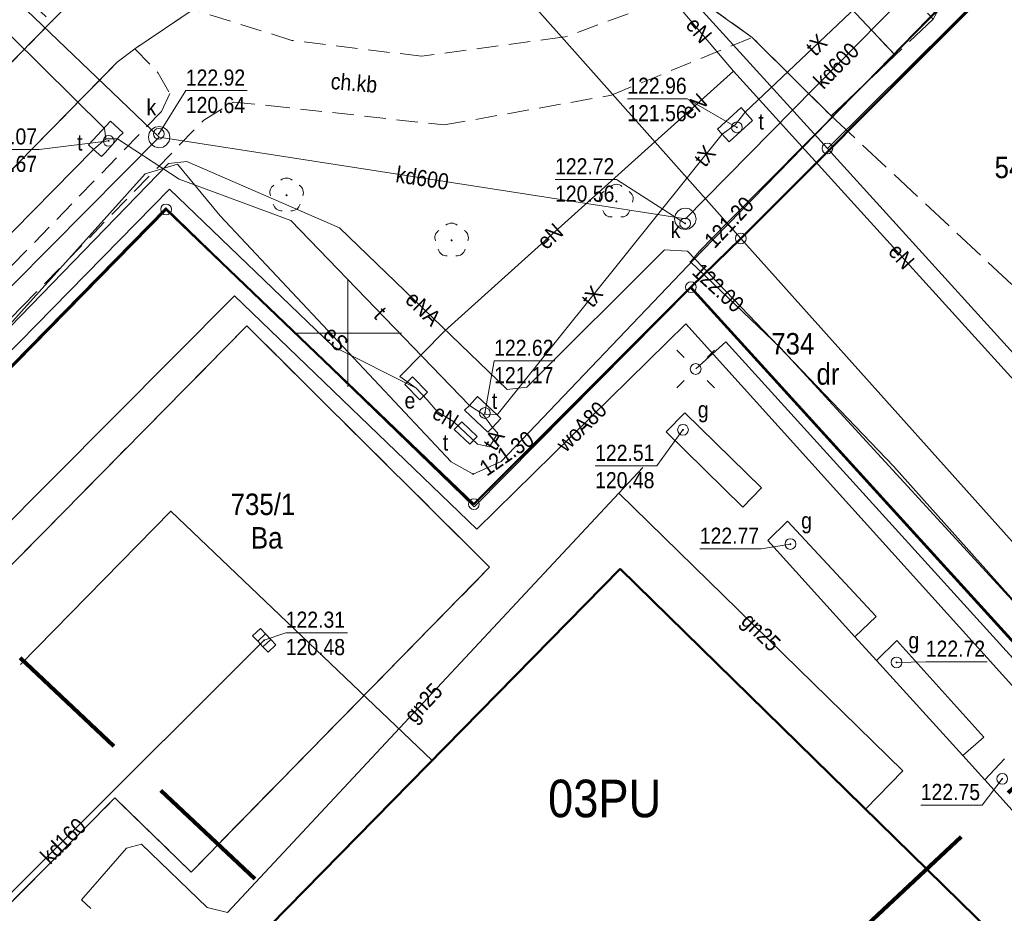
# Model space of a CAD drawing. Header units: metres. Extents: x 0 to 6446955, y 0 to 5658558.
# Tile 87 of 188: x 6441185 to 6441231, y 5654473 to 5654515. Entities that reach past the tile are written whole.
import ezdxf
from ezdxf.enums import TextEntityAlignment as Align

# ---------------------------------------------------------------- set-up
doc = ezdxf.new("R2010")
doc.units = ezdxf.units.M
doc.header["$MEASUREMENT"] = 0
for name, pattern in [('1.0_0.5', [1.5, 1, -0.5]), ('1.5_0.5', [2, 1.5, -0.5]), ('2', [0.9, 0.6, -0.3]), ('219-500', [0]), ('PRZER3-1', [4, 3, -1])]:
    doc.linetypes.add(name, pattern=pattern)
doc.layers.get('0').update_dxf_attribs({"color": 2, "linetype": 'CONTINUOUS', "lineweight": 5})
for name, color, linetype in [('202-punkt graniczny', 7, 'CONTINUOUS'), ('209-oznaczenie konturu klasyfikacyjnego', 7, 'CONTINUOUS'), ('211-numer działki ewidencyjnej', 7, 'CONTINUOUS'), ('218-kontur użytku gruntowego', 7, 'CONTINUOUS'), ('219-działka ewidencyjna', 7, 'CONTINUOUS'), ('312-budynek ewidencyjny', 7, 'CONTINUOUS'), ('chodnik', 7, 'CONTINUOUS'), ('chodnik-Atr17', 7, 'CONTINUOUS'), ('jezdnia', 7, 'CONTINUOUS'), ('komora podziemna', 7, 'CONTINUOUS'), ('kratka ściekowa', 7, 'CONTINUOUS'), ('krawężnik', 7, 'CONTINUOUS'), ('latarnia', 7, 'CONTINUOUS'), ('ogrodzenie trwałe', 7, 'CONTINUOUS'), ('przewód elektroenergetyczny podziemny', 7, 'CONTINUOUS'), ('przewód elektroenergetyczny podziemny-Atr1', 7, 'CONTINUOUS'), ('przewód gazowy', 7, 'CONTINUOUS'), ('przewód gazowy-Atr1', 7, 'CONTINUOUS'), ('przewód kanalizacyjny', 7, 'CONTINUOUS'), ('przewód kanalizacyjny-Atr1', 7, 'CONTINUOUS'), ('przewód telekomunikacyjny podziemny', 7, 'CONTINUOUS'), ('przewód telekomunikacyjny podziemny-Atr1', 7, 'CONTINUOUS'), ('przewód wodociągowy', 7, 'CONTINUOUS'), ('przewód wodociągowy-Atr1', 7, 'CONTINUOUS'), ('rzedna', 7, 'CONTINUOUS'), ('rzedna-Atr2', 7, 'CONTINUOUS'), ('rzedna-Atr3', 7, 'CONTINUOUS'), ('szafa elektroenergetyczna lub kontener', 7, 'CONTINUOUS'), ('szafa elektroenergetyczna lub kontener-Atr17', 7, 'CONTINUOUS'), ('szafa telekomunikacyjna lub kontener', 7, 'CONTINUOUS'), ('szafa telekomunikacyjna lub kontener-Atr17', 7, 'CONTINUOUS'), ('właz do komory lub kanału - okrągły', 7, 'CONTINUOUS'), ('właz do komory lub kanału - okrągły-Atr17', 7, 'CONTINUOUS'), ('Zakres', 7, 'CONTINUOUS')]:
    doc.layers.add(name, color=color, linetype=linetype)
doc.layers.add('z - kartowanie', color=1, linetype='CONTINUOUS', lineweight=5)
doc.layers.add('z - MPZT', color=121, linetype='PRZER3-1', lineweight=18)
doc.styles.add('MapaZas', font='geodezja.shx', dxfattribs={"width": 0.9})
doc.linetypes.add('902-500', pattern='A,3.75,0,[1,ksztalty.shx,S=0.5,R=0,X=0,Y=0],3.75', length=7.5)
doc.linetypes.add('NLZ', pattern='A,3,-1,[35,msgB.shx,S=0.008,R=0,X=-0.5,Y=0],3', length=7)
doc.linetypes.add('OLZ', pattern='A,3,-1,[36,msgB.shx,S=0.008,R=0,X=-0.5,Y=0],3', length=7)

# ---------------------------------------------------------------- blocks, each defined once
blk = doc.blocks.new('202')
at = {"color": 0, "linetype": 'Continuous', "lineweight": 0}
blk.add_circle((0, 0), 0.25, dxfattribs=at)
blk = doc.blocks.new('US22')
at = {"color": 0, "linetype": 'Continuous', "lineweight": 13}
blk.add_circle((0, 0), 0.25, dxfattribs=at)
blk = doc.blocks.new('PW01')
at = {"linetype": 'Continuous', "lineweight": 13}
h = blk.add_hatch(color=0, dxfattribs=at)
edge = h.paths.add_edge_path()
edge.add_arc((0, 0), 0.045, 0, 360)
blk = doc.blocks.new('US05')
at = {"color": 0, "linetype": 'Continuous', "lineweight": 13}
for p, q in [((-0.525, -0.25), (-0.525, 0.25)), ((-0.525, 0.25), (-0.175, 0.25)), ((-0.175, -0.25), (-0.175, 0.25)), ((-0.175, 0.25), (0.175, 0.25)), ((0.175, -0.25), (0.175, 0.25)), ((0.175, 0.25), (0.525, 0.25)), ((0.525, -0.25), (0.525, 0.25)), ((-0.525, -0.25), (-0.175, -0.25)), ((-0.175, -0.25), (0.175, -0.25)), ((0.175, -0.25), (0.525, -0.25))]:
    blk.add_line(p, q, dxfattribs=at)
blk = doc.blocks.new('US20')
at = {"color": 0, "linetype": 'Continuous', "lineweight": 13}
for p, q in [((-0.5, -0.25), (-0.5, 0.25)), ((-0.5, 0.25), (0.5, 0.25)), ((0.5, -0.25), (0.5, 0.25)), ((-0.5, -0.25), (0.5, -0.25))]:
    blk.add_line(p, q, dxfattribs=at)
blk = doc.blocks.new('US18')
at = {"color": 0, "linetype": 'Continuous', "lineweight": 13}
for p, q in [((-0.5, -0.25), (-0.5, 0.25)), ((-0.5, 0.25), (0.5, 0.25)), ((0.5, -0.25), (0.5, 0.25)), ((-0.5, -0.25), (0.5, -0.25))]:
    blk.add_line(p, q, dxfattribs=at)
blk = doc.blocks.new('SM01')
at = {"color": 0, "linetype": 'Continuous', "lineweight": 13}
for p, q in [((-0.53, 0.531), (-0.883, 0.884)), ((0.531, 0.531), (0.884, 0.884)), ((-0.53, -0.53), (-0.883, -0.883)), ((0.531, -0.53), (0.884, -0.883))]:
    blk.add_line(p, q, dxfattribs=at)
blk.add_circle((0, 0), 0.25, dxfattribs=at)
blk = doc.blocks.new('OP021')
at = {"linetype": 'Continuous', "lineweight": 13}
h = blk.add_hatch(color=0, dxfattribs=at)
edge = h.paths.add_edge_path()
edge.add_arc((0, 0), 0.05, 0, 360)
at = {"color": 0, "linetype": 'Continuous', "lineweight": 13}
for centre, start, end in [((-0.38, 0.124), 121.308, 202.548), ((0, 0.4), 49.272, 130.728), ((0.38, 0.124), 337.452, 58.692), ((-0.235, -0.324), 193.221, 274.871), ((0.235, -0.324), 265.129, 346.779)]:
    blk.add_arc(centre, 0.4, start, end, dxfattribs=at)

msp = doc.modelspace()

# ---------------------------------------------------------------- linework, layer by layer
at = {"color": 0, "lineweight": 13}
for p, q in [((6441200, 5654500), (6441200, 5654502.5)), ((6441200, 5654500), (6441200, 5654502.5)), ((6441200, 5654500), (6441200, 5654502.5)), ((6441200, 5654500), (6441200, 5654502.5)), ((6441197.5, 5654500), (6441200, 5654500)), ((6441197.5, 5654500), (6441200, 5654500)), ((6441197.5, 5654500), (6441200, 5654500)), ((6441197.5, 5654500), (6441200, 5654500)), ((6441200, 5654497.5), (6441200, 5654500)), ((6441200, 5654500), (6441202.5, 5654500)), ((6441200, 5654497.5), (6441200, 5654500)), ((6441200, 5654500), (6441202.5, 5654500)), ((6441200, 5654500), (6441202.5, 5654500)), ((6441200, 5654500), (6441202.5, 5654500)), ((6441200, 5654497.5), (6441200, 5654500)), ((6441200, 5654497.5), (6441200, 5654500))]:
    msp.add_line(p, q, dxfattribs=at)
at = {"layer": '218-kontur użytku gruntowego', "color": 3, "linetype": 'Continuous', "lineweight": 13, "flags": 128}
for points in [[(6441191.54, 5654505.76), (6441166.4, 5654480.13)], [(6441166.4, 5654480.13), (6441191.54, 5654505.76)], [(6441205.87, 5654492.04), (6441191.54, 5654505.76)], [(6441191.54, 5654505.76), (6441205.87, 5654492.04)], [(6441215.97, 5654502.14), (6441205.87, 5654492.04)], [(6441205.87, 5654492.04), (6441215.97, 5654502.14)]]:
    msp.add_lwpolyline(points, dxfattribs=at)
at = {"layer": '218-kontur użytku gruntowego', "color": 3, "linetype": 'Continuous', "lineweight": 13}
for points in [[(6441215.97, 5654502.14), (6441237.265, 5654478.727)], [(6441237.265, 5654478.727), (6441215.97, 5654502.14)]]:
    msp.add_lwpolyline(points, dxfattribs=at)
at = {"layer": '219-działka ewidencyjna', "color": 3, "linetype": '219-500', "lineweight": 13, "flags": 128}
for points in [[(6441186.99, 5654547.46), (6441222.32, 5654508.6)], [(6441218.29, 5654504.41), (6441183.25, 5654543.82)], [(6441237.68, 5654523.85), (6441222.32, 5654508.6)], [(6441222.32, 5654508.6), (6441240.42, 5654488.66)], [(6441166.4, 5654480.13), (6441191.54, 5654505.76)], [(6441205.87, 5654492.04), (6441191.54, 5654505.76)], [(6441218.29, 5654504.41), (6441215.97, 5654502.14)], [(6441236.11, 5654484.51), (6441218.29, 5654504.41)], [(6441215.97, 5654502.14), (6441205.87, 5654492.04)]]:
    msp.add_lwpolyline(points, dxfattribs=at)
at = {"layer": '219-działka ewidencyjna', "color": 3, "linetype": '219-500', "lineweight": 13}
msp.add_lwpolyline([(6441215.97, 5654502.14), (6441237.265, 5654478.727)], dxfattribs=at)
at = {"layer": '312-budynek ewidencyjny', "color": 7, "linetype": 'Continuous', "lineweight": 50, "flags": 128}
msp.add_lwpolyline([(6441194.74, 5654470.74), (6441212.67, 5654489.02)], dxfattribs=at)
at = {"layer": '312-budynek ewidencyjny', "color": 7, "linetype": 'Continuous', "lineweight": 50}
msp.add_lwpolyline([(6441212.67, 5654489.02), (6441229.994, 5654472.06)], dxfattribs=at)
at = {"layer": 'chodnik', "color": 7, "linetype": '1.0_0.5', "lineweight": 13, "flags": 128}
msp.add_lwpolyline([(6441182.22, 5654523.72), (6441179.4, 5654520.87), (6441186.2, 5654514.5), (6441189.05, 5654517.37)], close=True, dxfattribs=at)
at = {"layer": 'chodnik', "color": 7, "linetype": '1.0_0.5', "lineweight": 13}
for points in [[(6441218.82, 5654513.77), (6441215.86, 5654515.89), (6441210.11, 5654513.79), (6441209.97, 5654513.78), (6441203.43, 5654512.89), (6441197.4, 5654513.63), (6441192.8, 5654515.06), (6441190.08, 5654513.24), (6441191.18, 5654512.11), (6441191.72, 5654511.16), (6441191.33, 5654510.32), (6441183.73, 5654502.49), (6441162.18, 5654480.48), (6441159.122, 5654477.375)], [(6441160.238, 5654476.157), (6441163.32, 5654479.29), (6441184.83, 5654501.22), (6441193.3, 5654509.92), (6441194.68, 5654510.76), (6441196.3, 5654510.6), (6441204.48, 5654509.69), (6441212.27, 5654511.08), (6441218.82, 5654513.77)]]:
    msp.add_lwpolyline(points, dxfattribs=at)
at = {"layer": 'jezdnia', "color": 7, "linetype": '1.5_0.5', "lineweight": 13, "flags": 128}
msp.add_lwpolyline([(6441229.02, 5654517.91), (6441226.57, 5654520.92), (6441224.8, 5654523.77), (6441224.03, 5654526.5), (6441224.07, 5654530.06), (6441224.3, 5654531.38), (6441225.08, 5654534.24), (6441225.51, 5654537.28), (6441225.36, 5654541.65), (6441225.34, 5654544.39), (6441225.9, 5654547.95), (6441226.55, 5654549.73), (6441219.06, 5654545.19), (6441219.14, 5654544.96), (6441219.23, 5654544.72), (6441219.31, 5654544.48), (6441219.4, 5654544.23), (6441219.48, 5654543.99), (6441219.54, 5654543.75), (6441219.62, 5654543.5), (6441219.68, 5654543.26), (6441219.74, 5654543.01), (6441219.79, 5654542.77), (6441219.85, 5654542.52), (6441219.95, 5654542.01), (6441219.99, 5654541.76), (6441220.03, 5654541.51), (6441220.07, 5654541.26), (6441220.09, 5654541.01), (6441220.13, 5654540.75), (6441220.14, 5654540.5), (6441220.17, 5654540.25), (6441220.18, 5654540), (6441220.2, 5654539.74), (6441220.2, 5654539.49), (6441220.21, 5654539.23), (6441220.21, 5654538.98), (6441220.21, 5654538.73), (6441220.2, 5654538.47), (6441220.19, 5654538.22), (6441220.18, 5654537.96), (6441220.16, 5654537.71), (6441220.14, 5654537.45), (6441220.11, 5654537.2), (6441220.08, 5654536.95), (6441220.05, 5654536.7), (6441220.01, 5654536.44), (6441219.98, 5654536.19), (6441219.93, 5654535.94), (6441219.88, 5654535.69), (6441219.83, 5654535.44), (6441219.78, 5654535.2), (6441219.71, 5654534.95), (6441219.65, 5654534.7), (6441219.58, 5654534.46), (6441219.52, 5654534.21), (6441219.45, 5654533.97), (6441219.36, 5654533.72), (6441219.29, 5654533.48), (6441219.2, 5654533.25), (6441219.01, 5654532.77), (6441218.92, 5654532.53), (6441218.82, 5654532.3), (6441218.72, 5654532.06), (6441218.62, 5654531.84), (6441218.5, 5654531.61), (6441218.4, 5654531.38), (6441218.27, 5654531.15), (6441218.04, 5654530.7), (6441217.9, 5654530.48), (6441217.78, 5654530.26), (6441217.64, 5654530.04), (6441217.51, 5654529.82), (6441217.37, 5654529.61), (6441217.22, 5654529.4), (6441217.08, 5654529.19), (6441216.92, 5654528.99), (6441216.77, 5654528.78), (6441216.62, 5654528.57), (6441216.46, 5654528.37), (6441216.3, 5654528.18), (6441216.14, 5654527.98), (6441215.96, 5654527.79), (6441215.8, 5654527.6), (6441215.63, 5654527.41), (6441215.45, 5654527.22), (6441215.27, 5654527.04), (6441215.09, 5654526.86), (6441214.72, 5654526.51), (6441214.53, 5654526.34), (6441214.33, 5654526.17), (6441214.14, 5654526), (6441213.95, 5654525.84), (6441213.54, 5654525.53), (6441213.34, 5654525.37), (6441213.14, 5654525.22), (6441212.92, 5654525.08), (6441212.71, 5654524.93), (6441212.5, 5654524.78), (6441212.28, 5654524.65), (6441212.07, 5654524.51), (6441211.85, 5654524.39), (6441211.63, 5654524.25), (6441211.41, 5654524.13), (6441211.18, 5654524.01), (6441210.95, 5654523.89), (6441210.73, 5654523.78), (6441210.5, 5654523.66), (6441210.26, 5654523.55), (6441210.03, 5654523.45), (6441209.8, 5654523.35), (6441209.56, 5654523.25), (6441209.33, 5654523.16), (6441209.09, 5654523.07), (6441208.84, 5654522.98), (6441208.6, 5654522.89), (6441208.36, 5654522.82), (6441208.12, 5654522.74), (6441207.87, 5654522.67), (6441207.63, 5654522.6), (6441207.38, 5654522.54), (6441207.13, 5654522.48), (6441206.88, 5654522.41), (6441206.63, 5654522.37), (6441206.38, 5654522.31), (6441206.13, 5654522.27), (6441205.91, 5654522.23), (6441205.69, 5654522.21), (6441205.48, 5654522.17), (6441205.26, 5654522.14), (6441205.04, 5654522.12), (6441204.82, 5654522.1), (6441204.6, 5654522.09), (6441204.38, 5654522.07), (6441204.16, 5654522.05), (6441203.94, 5654522.05), (6441203.72, 5654522.04), (6441203.5, 5654522.04), (6441203.27, 5654522.03), (6441203.05, 5654522.03), (6441202.83, 5654522.04), (6441202.62, 5654522.05), (6441202.36, 5654522.06), (6441202.11, 5654522.07), (6441201.86, 5654522.1), (6441201.61, 5654522.12), (6441201.35, 5654522.14), (6441201.1, 5654522.17), (6441200.85, 5654522.2), (6441200.6, 5654522.25), (6441200.35, 5654522.28), (6441200.1, 5654522.33), (6441199.85, 5654522.38), (6441199.6, 5654522.44), (6441199.35, 5654522.49), (6441199.11, 5654522.55), (6441198.86, 5654522.61), (6441198.63, 5654522.67), (6441198.38, 5654522.75), (6441198.14, 5654522.82), (6441197.9, 5654522.9), (6441197.65, 5654522.98), (6441197.41, 5654523.07), (6441197.17, 5654523.15), (6441196.94, 5654523.24), (6441196.71, 5654523.34), (6441196.48, 5654523.43), (6441196.24, 5654523.54), (6441196.01, 5654523.64), (6441195.78, 5654523.76), (6441195.56, 5654523.86), (6441195.33, 5654523.98), (6441195.11, 5654524.1), (6441194.88, 5654524.22), (6441194.66, 5654524.35), (6441194.45, 5654524.47), (6441194.23, 5654524.6), (6441194.01, 5654524.74), (6441193.8, 5654524.87), (6441193.6, 5654525.02), (6441193.39, 5654525.16), (6441193.18, 5654525.3), (6441192.97, 5654525.46), (6441192.78, 5654525.61), (6441192.57, 5654525.76), (6441192.37, 5654525.93), (6441192.18, 5654526.08), (6441191.99, 5654526.24), (6441191.8, 5654526.42), (6441191.61, 5654526.58), (6441191.43, 5654526.75), (6441191.24, 5654526.94), (6441191.06, 5654527.11), (6441190.89, 5654527.29), (6441190.71, 5654527.49), (6441190.54, 5654527.67), (6441190.38, 5654527.86), (6441190.21, 5654528.06), (6441190.04, 5654528.26), (6441189.89, 5654528.45), (6441189.73, 5654528.66), (6441189.57, 5654528.86), (6441189.43, 5654529.07), (6441184.89, 5654525.58), (6441186.34, 5654524.89), (6441187.7, 5654523.41), (6441189.18, 5654522.05), (6441189.91, 5654520.49), (6441197.79, 5654516.71), (6441202.37, 5654516.72), (6441207.19, 5654516.9), (6441210.93, 5654517.11), (6441214.38, 5654516.53), (6441215.86, 5654515.89), (6441218.82, 5654513.77), (6441222.5, 5654510.11), (6441225.47, 5654512.94), (6441222.34, 5654516.28), (6441219.67, 5654519.19), (6441217.97, 5654521.03), (6441217.73, 5654521.41), (6441217.66, 5654521.62), (6441217.65, 5654522.07), (6441217.7, 5654522.29), (6441217.8, 5654522.49), (6441217.93, 5654522.68), (6441218.09, 5654522.83), (6441218.28, 5654522.96), (6441218.48, 5654523.05), (6441218.7, 5654523.1), (6441218.92, 5654523.11), (6441219.56, 5654522.9), (6441221.46, 5654520.87), (6441224.17, 5654517.95), (6441227.24, 5654514.61)], close=True, dxfattribs=at)
at = {"layer": 'jezdnia', "color": 7, "linetype": '1.5_0.5', "lineweight": 13}
for points in [[(6441156.997, 5654479.697), (6441160, 5654482.77), (6441189.27, 5654512.62), (6441190.08, 5654513.24), (6441192.8, 5654515.06), (6441197.79, 5654516.71), (6441189.91, 5654520.49), (6441189.84, 5654518.85), (6441189.05, 5654517.37), (6441186.2, 5654514.5), (6441180.07, 5654508.25), (6441155.05, 5654487.51), (6441152.355, 5654484.766)], [(6441250.277, 5654490.657), (6441241.57, 5654500.84), (6441229.02, 5654517.91), (6441227.24, 5654514.61), (6441225.47, 5654512.94), (6441222.5, 5654510.11), (6441236.74, 5654496.81), (6441246.096, 5654486.824)], [(6441173.11, 5654462.098), (6441178.1, 5654467.14), (6441180.22, 5654469.35), (6441189.15, 5654478.36), (6441192.71, 5654474.91), (6441206.6, 5654489.1), (6441195.3, 5654500.34), (6441165.669, 5654470.226)]]:
    msp.add_lwpolyline(points, dxfattribs=at)
at = {"layer": 'komora podziemna', "color": 30, "linetype": 'Continuous', "lineweight": 13, "flags": 128}
for points in [[(6441217.75, 5654508.9), (6441217.2, 5654509.49), (6441218.3, 5654510.5), (6441218.5, 5654510.28), (6441218.83, 5654509.9)], [(6441188.53, 5654508.23), (6441188.17, 5654508.55), (6441187.93, 5654508.77), (6441188.95, 5654509.87), (6441189.54, 5654509.32), (6441189.36, 5654509.15), (6441189.28, 5654509.04), (6441188.71, 5654508.4)], [(6441206.04, 5654497.05), (6441206.95, 5654496.19), (6441207.12, 5654496.02), (6441206.74, 5654495.6), (6441206.52, 5654495.39), (6441205.43, 5654496.41), (6441205.67, 5654496.63)]]:
    msp.add_lwpolyline(points, close=True, dxfattribs=at)
at = {"layer": 'komora podziemna', "color": 32, "linetype": 'Continuous', "lineweight": 13, "flags": 128}
for points in [[(6441190.72, 5654509.13), (6441190.76, 5654509.32), (6441190.87, 5654509.48), (6441191.04, 5654509.59), (6441191.23, 5654509.62), (6441191.42, 5654509.58), (6441191.57, 5654509.47), (6441191.68, 5654509.31), (6441191.72, 5654509.11), (6441191.68, 5654508.93), (6441191.56, 5654508.77), (6441191.4, 5654508.66), (6441191.21, 5654508.62), (6441191.02, 5654508.67), (6441190.86, 5654508.78), (6441190.76, 5654508.94)], [(6441216.17, 5654505.5), (6441216.21, 5654505.31), (6441216.16, 5654505.12), (6441216.05, 5654504.96), (6441215.89, 5654504.86), (6441215.7, 5654504.82), (6441215.51, 5654504.86), (6441215.35, 5654504.98), (6441215.24, 5654505.14), (6441215.21, 5654505.33), (6441215.25, 5654505.52), (6441215.36, 5654505.68), (6441215.53, 5654505.78), (6441215.72, 5654505.82), (6441215.91, 5654505.78), (6441216.06, 5654505.66)]]:
    msp.add_lwpolyline(points, close=True, dxfattribs=at)
at = {"layer": 'komora podziemna', "color": 52, "linetype": 'Continuous', "lineweight": 13, "flags": 128}
for points in [[(6441214.81, 5654495.4), (6441215.68, 5654496.29), (6441219.25, 5654492.79), (6441218.38, 5654491.9)], [(6441219.55, 5654490.34), (6441220.47, 5654491.25), (6441224.59, 5654486.81), (6441223.6, 5654485.86)], [(6441224.61, 5654484.76), (6441225.55, 5654485.69), (6441229.6, 5654481.19), (6441228.62, 5654480.33)]]:
    msp.add_lwpolyline(points, close=True, dxfattribs=at)
at = {"layer": 'komora podziemna', "color": 52, "linetype": 'Continuous', "lineweight": 13}
msp.add_lwpolyline([(6441233.333, 5654475.122), (6441229.65, 5654479.21), (6441230.57, 5654480.18)], dxfattribs=at)
at = {"layer": 'krawężnik', "color": 7, "linetype": 'Continuous', "lineweight": 13}
for points in [[(6441150.244, 5654487.072), (6441152.83, 5654489.72), (6441172.5, 5654513.85), (6441179.4, 5654520.87), (6441182.22, 5654523.72), (6441183.62, 5654525.17), (6441184.89, 5654525.58), (6441186.34, 5654524.89), (6441187.7, 5654523.41), (6441189.18, 5654522.05), (6441189.91, 5654520.49), (6441189.84, 5654518.85), (6441189.05, 5654517.37), (6441186.2, 5654514.5)], [(6441186.2, 5654514.5), (6441180.07, 5654508.25), (6441155.05, 5654487.51), (6441152.355, 5654484.766)], [(6441190.08, 5654513.24), (6441189.27, 5654512.62), (6441160, 5654482.77), (6441156.997, 5654479.697)], [(6441206.6, 5654489.1), (6441195.3, 5654500.34), (6441165.669, 5654470.226)], [(6441206.6, 5654489.1), (6441192.71, 5654474.91), (6441189.15, 5654478.36), (6441180.22, 5654469.35), (6441178.1, 5654467.14), (6441173.11, 5654462.098)]]:
    msp.add_lwpolyline(points, dxfattribs=at)
at = {"layer": 'krawężnik', "color": 7, "linetype": 'Continuous', "lineweight": 13, "flags": 128}
for points in [[(6441217.97, 5654521.03), (6441219.67, 5654519.19), (6441222.34, 5654516.28), (6441225.47, 5654512.94)], [(6441222.5, 5654510.11), (6441218.82, 5654513.77), (6441215.86, 5654515.89), (6441214.38, 5654516.53), (6441210.93, 5654517.11), (6441207.19, 5654516.9)], [(6441207.19, 5654516.9), (6441202.37, 5654516.72), (6441197.79, 5654516.71), (6441192.8, 5654515.06), (6441190.08, 5654513.24)]]:
    msp.add_lwpolyline(points, dxfattribs=at)
at = {"layer": 'ogrodzenie trwałe', "color": 7, "linetype": '902-500', "lineweight": 35}
for points in [[(6441161.289, 5654475.009), (6441191.53, 5654505.83), (6441205.88, 5654491.92)], [(6441237.227, 5654478.692), (6441215.95, 5654502.1), (6441205.88, 5654491.92)]]:
    msp.add_lwpolyline(points, dxfattribs=at)
at = {"layer": 'przewód elektroenergetyczny podziemny', "color": 1, "linetype": 'Continuous', "lineweight": 13}
for points in [[(6441217.7, 5654505.07), (6441239.75, 5654527.73), (6441249.68, 5654537.69), (6441250.09, 5654538.56), (6441249.14, 5654539.97), (6441244.22, 5654545.61), (6441237.74, 5654551.92), (6441237.07, 5654553.64), (6441237.89, 5654554.48), (6441258.709, 5654575.937)], [(6441217.66, 5654505.13), (6441236.46, 5654524.11), (6441250.12, 5654538.42), (6441236.79, 5654552.58), (6441259.084, 5654575.527)], [(6441160.407, 5654475.973), (6441161.62, 5654477.3), (6441177.38, 5654493.19), (6441191.66, 5654507.9), (6441192.51, 5654507.99), (6441199.61, 5654504.91), (6441207.41, 5654497.38), (6441208.33, 5654497.49), (6441214.74, 5654503.88), (6441215.81, 5654503.81), (6441225.39, 5654493.8), (6441238.148, 5654479.536)], [(6441238.221, 5654479.603), (6441220.14, 5654499.31), (6441215.95, 5654503.32), (6441216.37, 5654503.82), (6441217.66, 5654505.13)], [(6441236.857, 5654478.353), (6441217.6, 5654499.6), (6441216.19, 5654498.33)]]:
    msp.add_lwpolyline(points, dxfattribs=at)
at = {"layer": 'przewód elektroenergetyczny podziemny', "color": 1, "linetype": 'Continuous', "lineweight": 13, "flags": 128}
for points in [[(6441214.72, 5654516.02), (6441217.95, 5654512.2)], [(6441217.95, 5654512.2), (6441214.29, 5654508.91)], [(6441217.95, 5654512.2), (6441233.59, 5654494.95)], [(6441214.29, 5654508.91), (6441204.52, 5654500.1), (6441202.42, 5654497.98), (6441203.18, 5654497.43)], [(6441179.04, 5654494.59), (6441190.56, 5654507.42), (6441192.08, 5654507.86), (6441194.06, 5654505.46), (6441204.81, 5654494.01), (6441205.83, 5654493.44), (6441207.13, 5654494.02), (6441216.46, 5654503.8), (6441217.7, 5654505.07)], [(6441168.22, 5654481.6), (6441167.66, 5654482.18), (6441191.7, 5654506.7), (6441199.32, 5654499.37), (6441203.18, 5654497.43)], [(6441203.18, 5654497.43), (6441203.7, 5654496.89), (6441204.16, 5654496.35), (6441204.94, 5654495.87), (6441205.49, 5654495.35)]]:
    msp.add_lwpolyline(points, dxfattribs=at)
at = {"layer": 'przewód gazowy', "color": 40, "linetype": 'Continuous', "lineweight": 13, "flags": 128}
for points in [[(6441212.62, 5654492.55), (6441213.73, 5654493.74)], [(6441188.04, 5654473.21), (6441187.61, 5654473.62), (6441189.7, 5654476.02), (6441190.4, 5654476.2), (6441193.46, 5654473.26), (6441194.4, 5654473.03), (6441212.62, 5654492.55)], [(6441224.09, 5654477.84), (6441225.83, 5654479.62), (6441212.62, 5654492.55)], [(6441223.6, 5654485.86), (6441224.61, 5654484.76)], [(6441228.62, 5654480.33), (6441229.65, 5654479.21)]]:
    msp.add_lwpolyline(points, dxfattribs=at)
at = {"layer": 'przewód kanalizacyjny', "color": 34, "linetype": 'Continuous', "lineweight": 13, "flags": 128}
for points in [[(6441175.6, 5654524.08), (6441191.22, 5654509.12)], [(6441216.64, 5654506.27), (6441228.82, 5654518.65)], [(6441163.32, 5654480.61), (6441184.46, 5654502.29), (6441191.22, 5654509.12)], [(6441191.22, 5654509.12), (6441215.71, 5654505.32)], [(6441215.71, 5654505.32), (6441216.64, 5654506.27)], [(6441196.11, 5654485.7), (6441177.38, 5654467.02)]]:
    msp.add_lwpolyline(points, dxfattribs=at)
at = {"layer": 'przewód telekomunikacyjny podziemny', "color": 30, "linetype": 'Continuous', "lineweight": 13, "flags": 128}
for points in [[(6441218.03, 5654509.7), (6441218.5, 5654510.28), (6441229.13, 5654520.38), (6441235.17, 5654524.58), (6441235.09, 5654525.14)], [(6441173.72, 5654524.21), (6441174.08, 5654523.97), (6441188.68, 5654509.53), (6441188.74, 5654509.05)], [(6441215.79, 5654507.23), (6441217.42, 5654509.26), (6441218.03, 5654509.7)], [(6441188.74, 5654509.05), (6441188.17, 5654508.55), (6441166.77, 5654486.81), (6441166.37, 5654486.27)], [(6441206.28, 5654496.22), (6441205.67, 5654496.63), (6441197.35, 5654505.24), (6441192.15, 5654507.17), (6441189.28, 5654509.04), (6441188.74, 5654509.05)], [(6441206.28, 5654496.22), (6441206.95, 5654496.19), (6441215.79, 5654507.23)], [(6441206.28, 5654496.22), (6441206.73, 5654495.61), (6441206.98, 5654495.35), (6441206.59, 5654494.71), (6441206.03, 5654494.83), (6441205.49, 5654495.35)]]:
    msp.add_lwpolyline(points, dxfattribs=at)
at = {"layer": 'przewód wodociągowy', "color": 5, "linetype": 'Continuous', "lineweight": 13}
msp.add_lwpolyline([(6441164.354, 5654471.661), (6441175.03, 5654481.95), (6441194.73, 5654501.74), (6441206, 5654490.87), (6441215.73, 5654500.43), (6441236.2, 5654477.75)], dxfattribs=at)
at = {"layer": 'rzedna-Atr2', "color": 7, "lineweight": 13, "flags": 128}
for points in [[(6441191.2, 5654509.28), (6441192.46, 5654511.29), (6441195.308, 5654511.29)], [(6441218.11, 5654509.58), (6441215.8, 5654510.91), (6441213.01, 5654510.91)], [(6441188.87, 5654508.95), (6441185.63, 5654508.55), (6441182.776, 5654508.55)], [(6441215.7, 5654505.11), (6441212.5, 5654507.16), (6441209.646, 5654507.16)], [(6441206.38, 5654496.28), (6441206.81, 5654498.71), (6441209.632, 5654498.71)], [(6441215.6, 5654495.5), (6441214.39, 5654493.82), (6441211.51, 5654493.82)], [(6441220.6, 5654490.18), (6441219.24, 5654489.96), (6441216.381, 5654489.96)], [(6441225.54, 5654484.67), (6441226.9, 5654484.7), (6441229.754, 5654484.7)], [(6441230.46, 5654479.25), (6441229.52, 5654478.03), (6441226.666, 5654478.03)]]:
    msp.add_lwpolyline(points, dxfattribs=at)
at = {"layer": 'rzedna-Atr2', "color": 34, "lineweight": 13, "flags": 128}
msp.add_lwpolyline([(6441196.11, 5654485.7), (6441197.11, 5654486.05), (6441199.99, 5654486.05)], dxfattribs=at)
at = {"layer": 'z - MPZT', "linetype": 'Continuous', "lineweight": 50}
for points in [[(6441247.458, 5654534.105), (6441237.68, 5654523.85), (6441218.29, 5654504.41), (6441215.97, 5654502.14), (6441205.87, 5654492.04), (6441191.54, 5654505.76), (6441177.627, 5654491.575)], [(6441215.97, 5654502.14), (6441234.325, 5654481.96)]]:
    msp.add_lwpolyline(points, dxfattribs=at)
at = {"layer": 'z - MPZT', "linetype": 'NLZ', "lineweight": 35}
for points in [[(6441184.766, 5654484.573), (6441191.761, 5654491.704), (6441203.926, 5654480.106), (6441212.662, 5654489.028)], [(6441212.662, 5654489.028), (6441226.843, 5654475.145)]]:
    msp.add_lwpolyline(points, dxfattribs=at)
at = {"layer": 'Zakres', "color": 6, "linetype": '2', "lineweight": 100, "ltscale": 10, "flags": 128}
msp.add_lwpolyline([(6441211.03, 5654460.14), (6441266.77, 5654512.35), (6441224.8, 5654559.63), (6441178.57, 5654603.37), (6440988.78, 5654809.39), (6440937.98, 5654767.06), (6441124.95, 5654563.86), (6441139.06, 5654527.87)], close=True, dxfattribs=at)

# ---------------------------------------------------------------- block references
at = {"layer": '202-punkt graniczny', "color": 3, "linetype": 'Continuous', "lineweight": 13}
for p in [(6441222.32, 5654508.6), (6441191.54, 5654505.76), (6441218.29, 5654504.41), (6441215.97, 5654502.14), (6441205.87, 5654492.04)]:
    msp.add_blockref('202', p, dxfattribs=at)
at = {"layer": 'kratka ściekowa', "color": 34, "linetype": 'Continuous', "lineweight": 13, "rotation": 313.12}
msp.add_blockref('US05', (6441196.11, 5654485.7), dxfattribs=at)
at = {"layer": 'latarnia', "color": 7, "linetype": 'Continuous', "lineweight": 13}
msp.add_blockref('SM01', (6441216.19, 5654498.33), dxfattribs=at)
at = {"layer": 'rzedna', "color": 34, "linetype": 'Continuous', "lineweight": 13}
for p in [(6441191.2, 5654509.28), (6441215.7, 5654505.11), (6441196.11, 5654485.7)]:
    msp.add_blockref('PW01', p, dxfattribs=at)
at = {"layer": 'rzedna', "color": 30, "linetype": 'Continuous', "lineweight": 13}
for p in [(6441218.11, 5654509.58), (6441188.87, 5654508.95), (6441206.38, 5654496.28)]:
    msp.add_blockref('PW01', p, dxfattribs=at)
at = {"layer": 'rzedna', "color": 1, "linetype": 'Continuous', "lineweight": 13}
for p in [(6441216.46, 5654503.8), (6441215.95, 5654503.32), (6441205.83, 5654493.44)]:
    msp.add_blockref('PW01', p, dxfattribs=at)
at = {"layer": 'rzedna', "color": 52, "linetype": 'Continuous', "lineweight": 13}
for p in [(6441215.6, 5654495.5), (6441220.6, 5654490.18), (6441225.54, 5654484.67), (6441230.46, 5654479.25)]:
    msp.add_blockref('PW01', p, dxfattribs=at)
at = {"layer": 'szafa elektroenergetyczna lub kontener', "color": 1, "linetype": 'Continuous', "lineweight": 13, "rotation": 134.23}
msp.add_blockref('US18', (6441203.18, 5654497.43), dxfattribs=at)
at = {"layer": 'szafa telekomunikacyjna lub kontener', "color": 30, "linetype": 'Continuous', "lineweight": 13, "rotation": 316.3200000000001}
msp.add_blockref('US20', (6441205.49, 5654495.35), dxfattribs=at)
at = {"layer": 'właz do komory lub kanału - okrągły', "color": 7, "linetype": 'Continuous', "lineweight": 13}
for p in [(6441218.11, 5654509.58), (6441191.2, 5654509.28), (6441188.87, 5654508.95), (6441215.7, 5654505.11), (6441206.38, 5654496.28), (6441215.6, 5654495.5), (6441220.6, 5654490.18), (6441225.54, 5654484.67), (6441230.46, 5654479.25)]:
    msp.add_blockref('US22', p, dxfattribs=at)
at = {"layer": 'z - kartowanie', "color": 94, "linetype": 'Continuous', "lineweight": 13}
for p in [(6441197.15, 5654506.42), (6441212.5, 5654506.13), (6441204.83, 5654504.32)]:
    msp.add_blockref('OP021', p, dxfattribs=at)

# ---------------------------------------------------------------- texts
at = {"layer": '209-oznaczenie konturu klasyfikacyjnego', "color": 3, "linetype": 'Continuous', "lineweight": 13, "style": 'MapaZas', "width": 0.9}
for s, p in [('dr', (6441221.813, 5654498.6)), ('Ba', (6441195.489, 5654490.971))]:
    msp.add_text(s, height=1, dxfattribs=at).set_placement(p, align=Align.TOP_LEFT)
at = {"layer": '211-numer działki ewidencyjnej', "color": 3, "linetype": 'Continuous', "lineweight": 13, "style": 'MapaZas', "width": 0.9}
for s, p in [('545/118', (6441230.102, 5654507.213)), ('734', (6441219.705, 5654499.005)), ('735/1', (6441194.544, 5654491.531))]:
    msp.add_text(s, height=1, dxfattribs=at).set_placement(p)
at = {"layer": 'chodnik-Atr17', "color": 7, "lineweight": 13, "style": 'MapaZas', "width": 0.9}
msp.add_text('ch.kb', height=0.75, rotation=355.088, dxfattribs=at).set_placement((6441200.29, 5654511.65), align=Align.MIDDLE_CENTER)
at = {"layer": 'przewód elektroenergetyczny podziemny-Atr1', "color": 1, "lineweight": 13, "style": 'MapaZas', "width": 0.9}
for s, rotation, p in [('eN', 310.215, (6441216.34, 5654514.11)), ('eN', 41.952, (6441216.12, 5654510.56)), ('eN', 42.042, (6441209.41, 5654504.51)), ('eN', 312.198, (6441225.77, 5654503.58)), ('eNA', 316.009, (6441203.51, 5654501.15)), ('eS', 313.194, (6441199.44, 5654499.74)), ('eN', 328.392, (6441204.55, 5654496.11))]:
    msp.add_text(s, height=0.75, rotation=rotation, dxfattribs=at).set_placement(p, align=Align.MIDDLE_CENTER)
at = {"layer": 'przewód gazowy-Atr1', "color": 40, "lineweight": 13, "style": 'MapaZas', "width": 0.9}
for rotation, p in [(315.614, (6441219.23, 5654486.09)), (46.973, (6441203.51, 5654482.79))]:
    msp.add_text('gn25', height=0.75, rotation=rotation, dxfattribs=at).set_placement(p, align=Align.MIDDLE_CENTER)
at = {"layer": 'przewód kanalizacyjny-Atr1', "color": 34, "lineweight": 13, "style": 'MapaZas', "width": 0.9}
for s, rotation, p in [('kd600', 45.466, (6441222.73, 5654512.46)), ('kd600', 351.18, (6441203.47, 5654507.22)), ('kd160', 44.923, (6441186.75, 5654476.36))]:
    msp.add_text(s, height=0.75, rotation=rotation, dxfattribs=at).set_placement(p, align=Align.MIDDLE_CENTER)
at = {"layer": 'przewód telekomunikacyjny podziemny-Atr1', "color": 30, "lineweight": 13, "style": 'MapaZas', "width": 0.9}
for s, rotation, p in [('tX', 43.54, (6441221.81, 5654513.42)), ('tX', 51.237, (6441216.61, 5654508.25)), ('tX', 51.314, (6441211.37, 5654501.71)), ('t', 314.018, (6441201.51, 5654500.94)), ('tA', 58.642, (6441206.79, 5654495.03))]:
    msp.add_text(s, height=0.75, rotation=rotation, dxfattribs=at).set_placement(p, align=Align.MIDDLE_CENTER)
at = {"layer": 'przewód wodociągowy-Atr1', "color": 5, "lineweight": 13, "style": 'MapaZas', "width": 0.9}
msp.add_text('woA80', height=0.75, rotation=44.495, dxfattribs=at).set_placement((6441210.87, 5654495.65), align=Align.MIDDLE_CENTER)
at = {"layer": 'rzedna-Atr2', "color": 7, "lineweight": 13, "style": 'MapaZas', "width": 0.9}
for s, p in [('122.92', (6441192.46, 5654511.298)), ('122.96', (6441213.01, 5654510.918)), ('123.07', (6441182.776, 5654508.558)), ('122.72', (6441209.646, 5654507.168)), ('122.62', (6441206.81, 5654498.718)), ('122.51', (6441211.51, 5654493.828)), ('122.77', (6441216.381, 5654489.968)), ('122.72', (6441226.9, 5654484.708)), ('122.75', (6441226.666, 5654478.038))]:
    msp.add_text(s, height=0.75, dxfattribs=at).set_placement(p, align=Align.BOTTOM_LEFT)
at = {"layer": 'rzedna-Atr2', "color": 1, "lineweight": 13, "style": 'MapaZas', "width": 0.9}
for s, rotation, p in [('121.20', 46.82, (6441217.07, 5654503.9)), ('121.30', 34.607, (6441206.47, 5654493.31))]:
    msp.add_text(s, height=0.75, rotation=rotation, dxfattribs=at).set_placement(p)
msp.add_text('122.00', height=0.75, rotation=317.307, dxfattribs=at).set_placement((6441216.23, 5654503.05), align=Align.MIDDLE_LEFT)
at = {"layer": 'rzedna-Atr2', "color": 34, "lineweight": 13, "style": 'MapaZas', "width": 0.9}
msp.add_text('122.31', height=0.75, dxfattribs=at).set_placement((6441197.11, 5654486.058), align=Align.BOTTOM_LEFT)
at = {"layer": 'rzedna-Atr3', "color": 7, "lineweight": 13, "style": 'MapaZas', "width": 0.9}
for s, p in [('120.64', (6441192.46, 5654510.022)), ('121.56', (6441213.01, 5654509.643)), ('121.67', (6441182.776, 5654507.282)), ('120.56', (6441209.646, 5654505.893)), ('121.17', (6441206.81, 5654497.442)), ('120.48', (6441211.51, 5654492.553))]:
    msp.add_text(s, height=0.75, dxfattribs=at).set_placement(p, align=Align.BOTTOM_LEFT)
at = {"layer": 'rzedna-Atr3', "color": 34, "lineweight": 13, "style": 'MapaZas', "width": 0.9}
msp.add_text('120.48', height=0.75, dxfattribs=at).set_placement((6441197.11, 5654484.782), align=Align.BOTTOM_LEFT)
at = {"layer": 'szafa elektroenergetyczna lub kontener-Atr17', "color": 1, "lineweight": 13, "style": 'MapaZas', "width": 0.9}
msp.add_text('e', height=0.75, dxfattribs=at).set_placement((6441202.64, 5654496.49))
at = {"layer": 'szafa telekomunikacyjna lub kontener-Atr17', "color": 30, "lineweight": 13, "style": 'MapaZas', "width": 0.9}
msp.add_text('t', height=0.75, dxfattribs=at).set_placement((6441204.42, 5654494.53))
at = {"layer": 'właz do komory lub kanału - okrągły-Atr17', "color": 7, "lineweight": 13, "style": 'MapaZas', "width": 0.9}
for s, p in [('k', (6441190.63, 5654510.14)), ('t', (6441219.11, 5654509.48)), ('t', (6441187.4, 5654508.5)), ('k', (6441215.03, 5654504.43)), ('t', (6441206.7, 5654496.47)), ('g', (6441216.29, 5654496.07)), ('g', (6441221.1, 5654490.9)), ('g', (6441226.09, 5654485.32))]:
    msp.add_text(s, height=0.75, dxfattribs=at).set_placement(p)
at = {"layer": 'z - MPZT', "linetype": 'OLZ', "lineweight": 35, "style": 'MapaZas', "width": 0.9}
msp.add_text('03PU', height=1.75, rotation=359.9598, dxfattribs=at).set_placement((6441211.955, 5654478.335), align=Align.MIDDLE)

doc.saveas('drawing.dxf')
